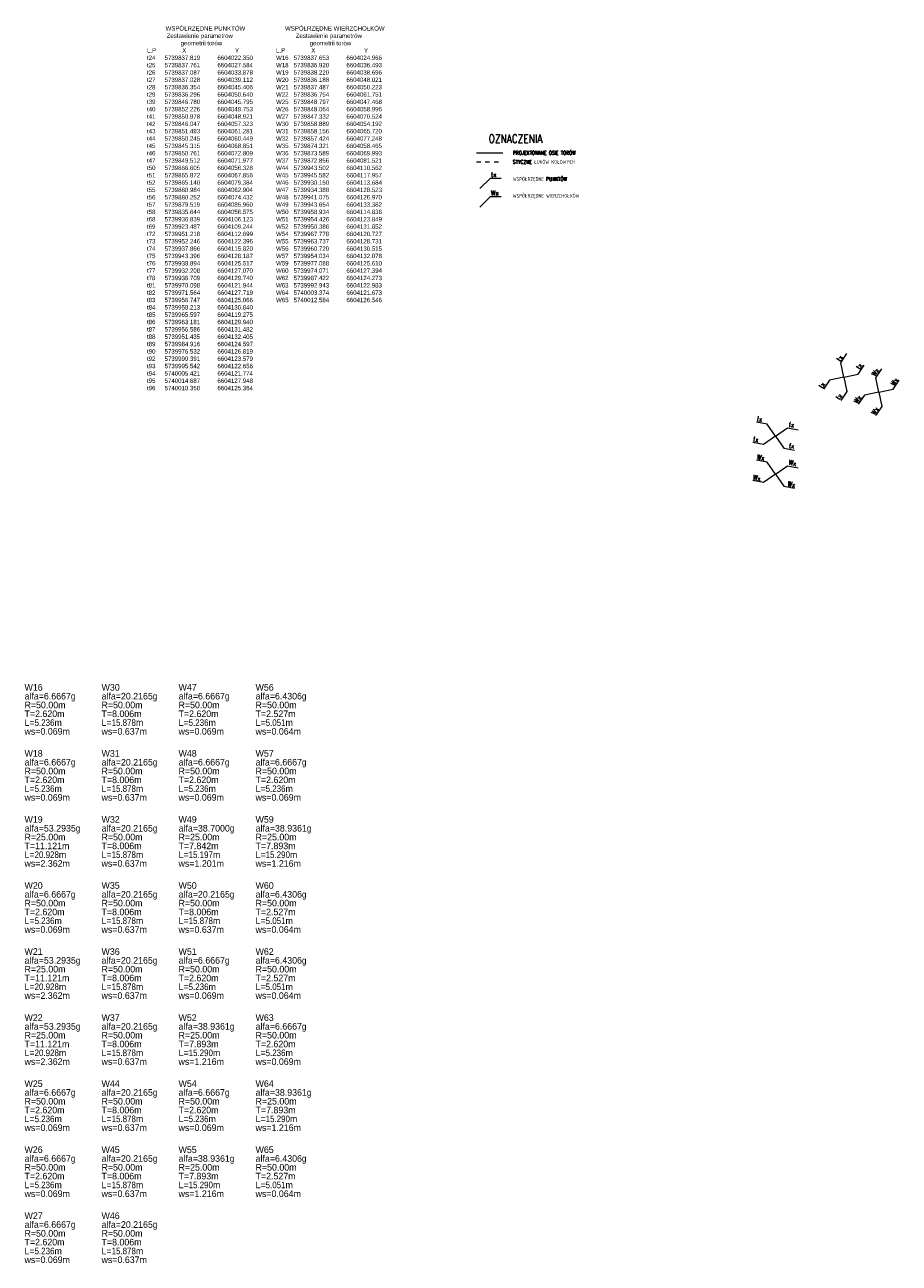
# Model space of a CAD drawing. Header units: metres. Extents: x 6603820 to 6605007, y 5739589 to 5740029.
# Tile 4 of 4: x 6604808 to 6605007, y 5739589 to 5739870. Entities that reach past the tile are written whole.
import ezdxf

# ---------------------------------------------------------------- set-up
doc = ezdxf.new("R2010")
doc.units = ezdxf.units.M
doc.linetypes.add('4002', pattern=[2, 1, -1])
doc.linetypes.add('DASHDOT2', pattern=[0.5, 0.25, -0.125, 0, -0.125])
for name, color, linetype, lineweight in [('Opis', 7, 'Continuous', 13), ('Osie_torów', 10, 'DASHDOT2', 15), ('styczne łuków kołowych', 7, '4002', 9), ('Tabelka', 7, 'Continuous', 25), ('wsp Osi Torów', 5, 'Continuous', 13), ('wsp wierzch', 7, 'Continuous', 20)]:
    doc.layers.add(name, color=color, linetype=linetype, lineweight=lineweight)
doc.styles.add('Style-CHAR_FAST_FONT', font='CHAR_FAST_FONT.shx')
doc.styles.add('tabelka', font='simplex.shx')
doc.styles.add('WSP', font='txt.shx', dxfattribs={"width": 0.8})

# ---------------------------------------------------------------- blocks, each defined once
blk = doc.blocks.new('Wsp-pg50(s)')
for p, q in [((0, 0), (315, 315)), ((315, 315), (645, 315))]:
    blk.add_line(p, q)
at = {"style": 'WSP', "width": 0.8}
blk.add_attdef('WSP', (330, 352), '', height=150, dxfattribs=at)

msp = doc.modelspace()

# ---------------------------------------------------------------- linework, layer by layer
at = {"layer": 'Osie_torów', "linetype": 'Continuous', "ltscale": 0.05}
msp.add_lwpolyline([(6604910.911, 5739840.906), (6604916.911, 5739840.906)], dxfattribs=at)
at = {"layer": 'styczne łuków kołowych'}
msp.add_lwpolyline([(6604910.911, 5739838.839), (6604916.911, 5739838.839)], dxfattribs=at)

# ---------------------------------------------------------------- block references
at = {"layer": 'wsp Osi Torów', "color": 1, "xscale": 0.007500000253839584, "yscale": 0.007500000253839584, "zscale": 0.007500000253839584}
msp.add_blockref('Wsp-pg50(s)', (6604911.708, 5739832.789), dxfattribs=at).add_auto_attribs({'WSP': 'tx'})
at = {"layer": 'wsp Osi Torów', "color": 1}
for p, xscale, yscale, zscale, rotation in [((6604994.392, 5739789.969), 0.00750000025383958, 0.00750000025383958, 0.00750000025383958, 56.32769498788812), ((6604978.865, 5739776.577), 0.007500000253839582, 0.007500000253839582, 0.007500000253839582, 349.5573436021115)]:
    msp.add_blockref('Wsp-pg50(s)', p, dxfattribs=dict(at, xscale=xscale, yscale=yscale, zscale=zscale, rotation=rotation)).add_auto_attribs({'WSP': 'tx'})
ref = msp.add_blockref('Wsp-pg50(s)', (6604994.392, 5739789.969), dxfattribs=dict(at, xscale=-0.007500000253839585, yscale=0.007500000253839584, zscale=0.007500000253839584, rotation=236.327694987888))
ref.add_attrib('WSP', 'tx', (6604997.989, 5739791.648), dxfattribs={"layer": '0', "height": 1.125, "rotation": 56.32769, "style": 'WSP', "width": 0.8})
ref = msp.add_blockref('Wsp-pg50(s)', (6604994.392, 5739789.969), dxfattribs=dict(at, xscale=-0.00750000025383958, yscale=0.007500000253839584, zscale=0.007500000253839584, rotation=56.32769498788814))
ref.add_attrib('WSP', 'tx', (6604989.522, 5739787.337), dxfattribs={"layer": '0', "height": 1.125, "rotation": 56.32769, "style": 'WSP', "width": 0.8})
ref = msp.add_blockref('Wsp-pg50(s)', (6604994.392, 5739789.969), dxfattribs=dict(at, xscale=0.007500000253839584, yscale=0.007500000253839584, zscale=0.007500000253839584, rotation=236.327694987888))
ref.add_attrib('WSP', 'tx', (6604993.397, 5739784.755), dxfattribs={"layer": '0', "height": 1.125, "rotation": 56.3277, "style": 'WSP', "width": 0.8})
ref = msp.add_blockref('Wsp-pg50(s)', (6604978.865, 5739776.577), dxfattribs=dict(at, xscale=-0.007500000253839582, yscale=0.007500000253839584, zscale=0.007500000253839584, rotation=349.5573436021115))
ref.add_attrib('WSP', 'tx', (6604974.525, 5739780.014), dxfattribs={"layer": '0', "height": 1.125, "rotation": 349.55734, "style": 'WSP', "width": 0.8})
ref = msp.add_blockref('Wsp-pg50(s)', (6604978.865, 5739776.577), dxfattribs=dict(at, xscale=0.007500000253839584, yscale=0.007500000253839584, zscale=0.007500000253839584, rotation=169.5573436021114))
ref.add_attrib('WSP', 'tx', (6604973.681, 5739775.434), dxfattribs={"layer": '0', "height": 1.125, "rotation": 349.55734, "style": 'WSP', "width": 0.8})
ref = msp.add_blockref('Wsp-pg50(s)', (6604978.865, 5739776.577), dxfattribs=dict(at, xscale=-0.007500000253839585, yscale=0.007500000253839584, zscale=0.007500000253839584, rotation=169.5573436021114))
ref.add_attrib('WSP', 'tx', (6604981.826, 5739773.933), dxfattribs={"layer": '0', "height": 1.125, "rotation": 349.55734, "style": 'WSP', "width": 0.8})
at = {"layer": 'wsp wierzch', "xscale": 0.007500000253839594, "yscale": 0.007500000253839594, "zscale": 0.007500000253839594}
msp.add_blockref('Wsp-pg50(s)', (6604911.708, 5739828.602), dxfattribs=at).add_auto_attribs({'WSP': 'Wx'})
at = {"layer": 'wsp wierzch'}
for p, xscale, yscale, zscale, rotation in [((6605002.336, 5739786.56), 0.007500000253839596, 0.007500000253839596, 0.007500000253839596, 56.32769499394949), ((6604978.865, 5739767.931), 0.007500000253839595, 0.007500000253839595, 0.007500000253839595, 349.5573436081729)]:
    msp.add_blockref('Wsp-pg50(s)', p, dxfattribs=dict(at, xscale=xscale, yscale=yscale, zscale=zscale, rotation=rotation)).add_auto_attribs({'WSP': 'Wx'})
ref = msp.add_blockref('Wsp-pg50(s)', (6605002.336, 5739786.56), dxfattribs=dict(at, xscale=-0.007500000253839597, yscale=0.007500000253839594, zscale=0.007500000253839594, rotation=236.3276949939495))
ref.add_attrib('WSP', 'Wx', (6605005.859, 5739787.912), dxfattribs={"layer": '0', "height": 1.125, "rotation": 56.32769, "style": 'WSP', "width": 0.8})
ref = msp.add_blockref('Wsp-pg50(s)', (6605002.336, 5739786.56), dxfattribs=dict(at, xscale=-0.007500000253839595, yscale=0.007500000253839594, zscale=0.007500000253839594, rotation=56.32769499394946))
ref.add_attrib('WSP', 'Wx', (6604997.495, 5739783.923), dxfattribs={"layer": '0', "height": 1.125, "rotation": 56.32769, "style": 'WSP', "width": 0.8})
ref = msp.add_blockref('Wsp-pg50(s)', (6605002.336, 5739786.56), dxfattribs=dict(at, xscale=0.007500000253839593, yscale=0.007500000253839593, zscale=0.007500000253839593, rotation=236.3276949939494))
ref.add_attrib('WSP', 'Wx', (6605001.447, 5739781.29), dxfattribs={"layer": '0', "height": 1.125, "rotation": 56.3277, "style": 'WSP', "width": 0.8})
ref = msp.add_blockref('Wsp-pg50(s)', (6604978.865, 5739767.931), dxfattribs=dict(at, xscale=-0.007500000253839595, yscale=0.007500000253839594, zscale=0.007500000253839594, rotation=349.5573436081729))
ref.add_attrib('WSP', 'Wx', (6604974.533, 5739771.34), dxfattribs={"layer": '0', "height": 1.125, "rotation": 349.55734, "style": 'WSP', "width": 0.8})
ref = msp.add_blockref('Wsp-pg50(s)', (6604978.865, 5739767.931), dxfattribs=dict(at, xscale=0.007500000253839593, yscale=0.007500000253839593, zscale=0.007500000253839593, rotation=169.5573436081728))
ref.add_attrib('WSP', 'Wx', (6604973.672, 5739766.67), dxfattribs={"layer": '0', "height": 1.125, "rotation": 349.55734, "style": 'WSP', "width": 0.8})
ref = msp.add_blockref('Wsp-pg50(s)', (6604978.865, 5739767.931), dxfattribs=dict(at, xscale=-0.007500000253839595, yscale=0.007500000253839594, zscale=0.007500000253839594, rotation=169.5573436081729))
ref.add_attrib('WSP', 'Wx', (6604981.497, 5739765.228), dxfattribs={"layer": '0', "height": 1.125, "rotation": 349.55734, "style": 'WSP', "width": 0.8})

# ---------------------------------------------------------------- texts
at = {"layer": 'Opis', "linetype": 'Continuous', "lineweight": 13, "char_height": 1.5, "attachment_point": 4, "line_spacing_factor": 0.8, "style": 'Style-CHAR_FAST_FONT'}
for s, insert in [('W{\\Fchar_fast_font|c238;16}\\Palfa={\\Fchar_fast_font|c238;6.6667\\A1;\\Fchar_fast_font|c0;\\W0.9;g}\\PR={\\Fchar_fast_font|c238;5}0.00m\\PT={\\Fchar_fast_font|c238;2.620}m\\PL={\\A1;\\Fchar_fast_font|c238;\\W0.9;5.236}m\\Pws=0.{\\Fchar_fast_font|c238;069}m', (6604808.224, 5739714.507)), ('W{\\Fchar_fast_font|c238;30}\\Palfa={\\Fchar_fast_font|c238;20.2165\\A1;\\Fchar_fast_font|c0;\\W0.9;g}\\PR={\\Fchar_fast_font|c238;5}0.00m\\PT={\\Fchar_fast_font|c238;8.006}m\\PL={\\A1;\\Fchar_fast_font|c238;\\W0.9;15.878}m\\Pws=0.{\\Fchar_fast_font|c238;637}m', (6604825.724, 5739714.507)), ('W{\\Fchar_fast_font|c238;47}\\Palfa={\\Fchar_fast_font|c238;6.6667\\A1;\\Fchar_fast_font|c0;\\W0.9;g}\\PR={\\Fchar_fast_font|c238;5}0.00m\\PT={\\Fchar_fast_font|c238;2.620}m\\PL={\\A1;\\Fchar_fast_font|c238;\\W0.9;5.236}m\\Pws=0.{\\Fchar_fast_font|c238;069}m', (6604843.224, 5739714.507)), ('W{\\Fchar_fast_font|c238;56}\\Palfa={\\Fchar_fast_font|c238;6.4306\\A1;\\Fchar_fast_font|c0;\\W0.9;g}\\PR={\\Fchar_fast_font|c238;5}0.00m\\PT={\\Fchar_fast_font|c238;2.527}m\\PL={\\A1;\\Fchar_fast_font|c238;\\W0.9;5.051}m\\Pws=0.{\\Fchar_fast_font|c238;064}m', (6604860.724, 5739714.507)), ('W{\\Fchar_fast_font|c238;18}\\Palfa={\\Fchar_fast_font|c238;6.6667\\A1;\\Fchar_fast_font|c0;\\W0.9;g}\\PR={\\Fchar_fast_font|c238;5}0.00m\\PT={\\Fchar_fast_font|c238;2.620}m\\PL={\\A1;\\Fchar_fast_font|c238;\\W0.9;5.236}m\\Pws=0.{\\Fchar_fast_font|c238;069}m', (6604808.224, 5739699.507)), ('W{\\Fchar_fast_font|c238;31}\\Palfa={\\Fchar_fast_font|c238;20.2165\\A1;\\Fchar_fast_font|c0;\\W0.9;g}\\PR={\\Fchar_fast_font|c238;5}0.00m\\PT={\\Fchar_fast_font|c238;8.006}m\\PL={\\A1;\\Fchar_fast_font|c238;\\W0.9;15.878}m\\Pws=0.{\\Fchar_fast_font|c238;637}m', (6604825.724, 5739699.507)), ('W{\\Fchar_fast_font|c238;48}\\Palfa={\\Fchar_fast_font|c238;6.6667\\A1;\\Fchar_fast_font|c0;\\W0.9;g}\\PR={\\Fchar_fast_font|c238;5}0.00m\\PT={\\Fchar_fast_font|c238;2.620}m\\PL={\\A1;\\Fchar_fast_font|c238;\\W0.9;5.236}m\\Pws=0.{\\Fchar_fast_font|c238;069}m', (6604843.224, 5739699.507)), ('W{\\Fchar_fast_font|c238;57}\\Palfa={\\Fchar_fast_font|c238;6.6667\\A1;\\Fchar_fast_font|c0;\\W0.9;g}\\PR={\\Fchar_fast_font|c238;5}0.00m\\PT={\\Fchar_fast_font|c238;2.620}m\\PL={\\A1;\\Fchar_fast_font|c238;\\W0.9;5.236}m\\Pws=0.{\\Fchar_fast_font|c238;069}m', (6604860.724, 5739699.507)), ('W{\\Fchar_fast_font|c238;19}\\Palfa={\\Fchar_fast_font|c238;53.2935\\A1;\\Fchar_fast_font|c0;\\W0.9;g}\\PR={\\Fchar_fast_font|c238;25}.00m\\PT={\\Fchar_fast_font|c238;11.121}m\\PL={\\A1;\\Fchar_fast_font|c238;\\W0.9;20.928}m\\Pws={\\Fchar_fast_font|c238;2.362}m', (6604808.224, 5739684.507)), ('W{\\Fchar_fast_font|c238;32}\\Palfa={\\Fchar_fast_font|c238;20.2165\\A1;\\Fchar_fast_font|c0;\\W0.9;g}\\PR={\\Fchar_fast_font|c238;5}0.00m\\PT={\\Fchar_fast_font|c238;8.006}m\\PL={\\A1;\\Fchar_fast_font|c238;\\W0.9;15.878}m\\Pws=0.{\\Fchar_fast_font|c238;637}m', (6604825.724, 5739684.507)), ('W{\\Fchar_fast_font|c238;49}\\Palfa={\\Fchar_fast_font|c238;38.7000\\A1;\\Fchar_fast_font|c0;\\W0.9;g}\\PR={\\Fchar_fast_font|c238;25}.00m\\PT={\\Fchar_fast_font|c238;7.842}m\\PL={\\A1;\\Fchar_fast_font|c238;\\W0.9;15.197}m\\Pws={\\Fchar_fast_font|c238;1.201}m', (6604843.224, 5739684.507)), ('W{\\Fchar_fast_font|c238;20}\\Palfa={\\Fchar_fast_font|c238;6.6667\\A1;\\Fchar_fast_font|c0;\\W0.9;g}\\PR={\\Fchar_fast_font|c238;5}0.00m\\PT={\\Fchar_fast_font|c238;2.620}m\\PL={\\A1;\\Fchar_fast_font|c238;\\W0.9;5.236}m\\Pws=0.{\\Fchar_fast_font|c238;069}m', (6604808.224, 5739669.507)), ('W{\\Fchar_fast_font|c238;35}\\Palfa={\\Fchar_fast_font|c238;20.2165\\A1;\\Fchar_fast_font|c0;\\W0.9;g}\\PR={\\Fchar_fast_font|c238;5}0.00m\\PT={\\Fchar_fast_font|c238;8.006}m\\PL={\\A1;\\Fchar_fast_font|c238;\\W0.9;15.878}m\\Pws=0.{\\Fchar_fast_font|c238;637}m', (6604825.724, 5739669.507)), ('W{\\Fchar_fast_font|c238;50}\\Palfa={\\Fchar_fast_font|c238;20.2165\\A1;\\Fchar_fast_font|c0;\\W0.9;g}\\PR={\\Fchar_fast_font|c238;5}0.00m\\PT={\\Fchar_fast_font|c238;8.006}m\\PL={\\A1;\\Fchar_fast_font|c238;\\W0.9;15.878}m\\Pws=0.{\\Fchar_fast_font|c238;637}m', (6604843.224, 5739669.507)), ('W{\\Fchar_fast_font|c238;60}\\Palfa={\\Fchar_fast_font|c238;6.4306\\A1;\\Fchar_fast_font|c0;\\W0.9;g}\\PR={\\Fchar_fast_font|c238;5}0.00m\\PT={\\Fchar_fast_font|c238;2.527}m\\PL={\\A1;\\Fchar_fast_font|c238;\\W0.9;5.051}m\\Pws=0.{\\Fchar_fast_font|c238;064}m', (6604860.724, 5739669.507)), ('W{\\Fchar_fast_font|c238;21}\\Palfa={\\Fchar_fast_font|c238;53.2935\\A1;\\Fchar_fast_font|c0;\\W0.9;g}\\PR={\\Fchar_fast_font|c238;25}.00m\\PT={\\Fchar_fast_font|c238;11.121}m\\PL={\\A1;\\Fchar_fast_font|c238;\\W0.9;20.928}m\\Pws={\\Fchar_fast_font|c238;2.362}m', (6604808.224, 5739654.507)), ('W{\\Fchar_fast_font|c238;36}\\Palfa={\\Fchar_fast_font|c238;20.2165\\A1;\\Fchar_fast_font|c0;\\W0.9;g}\\PR={\\Fchar_fast_font|c238;5}0.00m\\PT={\\Fchar_fast_font|c238;8.006}m\\PL={\\A1;\\Fchar_fast_font|c238;\\W0.9;15.878}m\\Pws=0.{\\Fchar_fast_font|c238;637}m', (6604825.724, 5739654.507)), ('W{\\Fchar_fast_font|c238;51}\\Palfa={\\Fchar_fast_font|c238;6.6667\\A1;\\Fchar_fast_font|c0;\\W0.9;g}\\PR={\\Fchar_fast_font|c238;5}0.00m\\PT={\\Fchar_fast_font|c238;2.620}m\\PL={\\A1;\\Fchar_fast_font|c238;\\W0.9;5.236}m\\Pws=0.{\\Fchar_fast_font|c238;069}m', (6604843.224, 5739654.507)), ('W{\\Fchar_fast_font|c238;62}\\Palfa={\\Fchar_fast_font|c238;6.4306\\A1;\\Fchar_fast_font|c0;\\W0.9;g}\\PR={\\Fchar_fast_font|c238;5}0.00m\\PT={\\Fchar_fast_font|c238;2.527}m\\PL={\\A1;\\Fchar_fast_font|c238;\\W0.9;5.051}m\\Pws=0.{\\Fchar_fast_font|c238;064}m', (6604860.724, 5739654.507)), ('W{\\Fchar_fast_font|c238;22}\\Palfa={\\Fchar_fast_font|c238;53.2935\\A1;\\Fchar_fast_font|c0;\\W0.9;g}\\PR={\\Fchar_fast_font|c238;25}.00m\\PT={\\Fchar_fast_font|c238;11.121}m\\PL={\\A1;\\Fchar_fast_font|c238;\\W0.9;20.928}m\\Pws={\\Fchar_fast_font|c238;2.362}m', (6604808.224, 5739639.507)), ('W{\\Fchar_fast_font|c238;37}\\Palfa={\\Fchar_fast_font|c238;20.2165\\A1;\\Fchar_fast_font|c0;\\W0.9;g}\\PR={\\Fchar_fast_font|c238;5}0.00m\\PT={\\Fchar_fast_font|c238;8.006}m\\PL={\\A1;\\Fchar_fast_font|c238;\\W0.9;15.878}m\\Pws=0.{\\Fchar_fast_font|c238;637}m', (6604825.724, 5739639.507)), ('W{\\Fchar_fast_font|c238;52}\\Palfa={\\Fchar_fast_font|c238;38.9361\\A1;\\Fchar_fast_font|c0;\\W0.9;g}\\PR={\\Fchar_fast_font|c238;25}.00m\\PT={\\Fchar_fast_font|c238;7.893}m\\PL={\\A1;\\Fchar_fast_font|c238;\\W0.9;15.290}m\\Pws={\\Fchar_fast_font|c238;1.216}m', (6604843.224, 5739639.507)), ('W{\\Fchar_fast_font|c238;63}\\Palfa={\\Fchar_fast_font|c238;6.6667\\A1;\\Fchar_fast_font|c0;\\W0.9;g}\\PR={\\Fchar_fast_font|c238;5}0.00m\\PT={\\Fchar_fast_font|c238;2.620}m\\PL={\\A1;\\Fchar_fast_font|c238;\\W0.9;5.236}m\\Pws=0.{\\Fchar_fast_font|c238;069}m', (6604860.724, 5739639.507)), ('W{\\Fchar_fast_font|c238;25}\\Palfa={\\Fchar_fast_font|c238;6.6667\\A1;\\Fchar_fast_font|c0;\\W0.9;g}\\PR={\\Fchar_fast_font|c238;5}0.00m\\PT={\\Fchar_fast_font|c238;2.620}m\\PL={\\A1;\\Fchar_fast_font|c238;\\W0.9;5.236}m\\Pws=0.{\\Fchar_fast_font|c238;069}m', (6604808.224, 5739624.507)), ('W{\\Fchar_fast_font|c238;44}\\Palfa={\\Fchar_fast_font|c238;20.2165\\A1;\\Fchar_fast_font|c0;\\W0.9;g}\\PR={\\Fchar_fast_font|c238;5}0.00m\\PT={\\Fchar_fast_font|c238;8.006}m\\PL={\\A1;\\Fchar_fast_font|c238;\\W0.9;15.878}m\\Pws=0.{\\Fchar_fast_font|c238;637}m', (6604825.724, 5739624.507)), ('W{\\Fchar_fast_font|c238;54}\\Palfa={\\Fchar_fast_font|c238;6.6667\\A1;\\Fchar_fast_font|c0;\\W0.9;g}\\PR={\\Fchar_fast_font|c238;5}0.00m\\PT={\\Fchar_fast_font|c238;2.620}m\\PL={\\A1;\\Fchar_fast_font|c238;\\W0.9;5.236}m\\Pws=0.{\\Fchar_fast_font|c238;069}m', (6604843.224, 5739624.507)), ('W{\\Fchar_fast_font|c238;64}\\Palfa={\\Fchar_fast_font|c238;38.9361\\A1;\\Fchar_fast_font|c0;\\W0.9;g}\\PR={\\Fchar_fast_font|c238;25}.00m\\PT={\\Fchar_fast_font|c238;7.893}m\\PL={\\A1;\\Fchar_fast_font|c238;\\W0.9;15.290}m\\Pws={\\Fchar_fast_font|c238;1.216}m', (6604860.724, 5739624.507)), ('W{\\Fchar_fast_font|c238;26}\\Palfa={\\Fchar_fast_font|c238;6.6667\\A1;\\Fchar_fast_font|c0;\\W0.9;g}\\PR={\\Fchar_fast_font|c238;5}0.00m\\PT={\\Fchar_fast_font|c238;2.620}m\\PL={\\A1;\\Fchar_fast_font|c238;\\W0.9;5.236}m\\Pws=0.{\\Fchar_fast_font|c238;069}m', (6604808.224, 5739609.507)), ('W{\\Fchar_fast_font|c238;45}\\Palfa={\\Fchar_fast_font|c238;20.2165\\A1;\\Fchar_fast_font|c0;\\W0.9;g}\\PR={\\Fchar_fast_font|c238;5}0.00m\\PT={\\Fchar_fast_font|c238;8.006}m\\PL={\\A1;\\Fchar_fast_font|c238;\\W0.9;15.878}m\\Pws=0.{\\Fchar_fast_font|c238;637}m', (6604825.724, 5739609.507)), ('W{\\Fchar_fast_font|c238;55}\\Palfa={\\Fchar_fast_font|c238;38.9361\\A1;\\Fchar_fast_font|c0;\\W0.9;g}\\PR={\\Fchar_fast_font|c238;25}.00m\\PT={\\Fchar_fast_font|c238;7.893}m\\PL={\\A1;\\Fchar_fast_font|c238;\\W0.9;15.290}m\\Pws={\\Fchar_fast_font|c238;1.216}m', (6604843.224, 5739609.507)), ('W{\\Fchar_fast_font|c238;65}\\Palfa={\\Fchar_fast_font|c238;6.4306\\A1;\\Fchar_fast_font|c0;\\W0.9;g}\\PR={\\Fchar_fast_font|c238;5}0.00m\\PT={\\Fchar_fast_font|c238;2.527}m\\PL={\\A1;\\Fchar_fast_font|c238;\\W0.9;5.051}m\\Pws=0.{\\Fchar_fast_font|c238;064}m', (6604860.724, 5739609.507)), ('W{\\Fchar_fast_font|c238;27}\\Palfa={\\Fchar_fast_font|c238;6.6667\\A1;\\Fchar_fast_font|c0;\\W0.9;g}\\PR={\\Fchar_fast_font|c238;5}0.00m\\PT={\\Fchar_fast_font|c238;2.620}m\\PL={\\A1;\\Fchar_fast_font|c238;\\W0.9;5.236}m\\Pws=0.{\\Fchar_fast_font|c238;069}m', (6604808.224, 5739594.507)), ('W{\\Fchar_fast_font|c238;46}\\Palfa={\\Fchar_fast_font|c238;20.2165\\A1;\\Fchar_fast_font|c0;\\W0.9;g}\\PR={\\Fchar_fast_font|c238;5}0.00m\\PT={\\Fchar_fast_font|c238;8.006}m\\PL={\\A1;\\Fchar_fast_font|c238;\\W0.9;15.878}m\\Pws=0.{\\Fchar_fast_font|c238;637}m', (6604825.724, 5739594.507))]:
    msp.add_mtext(s, dxfattribs=dict(at, insert=insert))
at = {"layer": 'Opis', "linetype": 'Continuous', "lineweight": 13, "insert": (6604860.724, 5739684.507), "char_height": 1.5, "width": 14.10742, "attachment_point": 4, "line_spacing_factor": 0.8, "style": 'Style-CHAR_FAST_FONT'}
msp.add_mtext('W{\\Fchar_fast_font|c238;59}\\Palfa={\\Fchar_fast_font|c238;38.9361\\A1;\\Fchar_fast_font|c0;\\W0.9;g}\\PR={\\Fchar_fast_font|c238;25}.00m\\PT={\\Fchar_fast_font|c238;7.893}m\\PL={\\A1;\\Fchar_fast_font|c238;\\W0.9;15.290}m\\Pws={\\Fchar_fast_font|c238;1.216}m', dxfattribs=at)
at = {"layer": 'Tabelka', "ltscale": 5, "style": 'tabelka', "width": 0.8}
msp.add_text('OZNACZENIA', height=1.875, dxfattribs=at).set_placement((6604913.688, 5739843.196))
at = {"layer": 'Tabelka', "lineweight": 18, "ltscale": 5, "style": 'tabelka', "width": 0.75}
msp.add_text('PROJEKTOWANE OSIE TORÓW', height=0.85, dxfattribs=at).set_placement((6604919.176, 5739840.483))
at = {"layer": 'wsp Osi Torów', "insert": (6604836.059, 5739869.678), "char_height": 1, "width": 26.90019, "attachment_point": 1, "rotation": 0, "style": 'Style-CHAR_FAST_FONT'}
msp.add_mtext('\\pxi4.2155;WSPÓŁRZĘDNE PUNKTÓW\\P\\pi4.4774;Zestawienie parametrów \\P\\pi7.644;geometrii torów\\P\\pi0;L.P^I^IX^I^I^IY{\\Fchar_fast_font|c238;\\Pt24^I5739837.819^I6604022.350\\Pt25^I5739837.761^I6604027.584\\Pt26^I5739837.087^I6604033.878\\Pt27^I5739837.028^I6604039.112\\Pt28^I5739836.354^I6604045.406\\Pt29^I5739836.296^I6604050.640\\Pt39^I5739846.780^I6604045.795\\Pt40^I5739852.226^I6604049.753\\Pt41^I5739850.978^I6604048.921\\Pt42^I5739846.047^I6604057.323\\Pt43^I5739851.493^I6604061.281\\Pt44^I5739850.245^I6604060.449\\Pt45^I5739845.315^I6604068.851\\Pt46^I5739850.761^I6604072.809\\Pt47^I5739849.512^I6604071.977\\Pt50^I5739866.605^I6604056.328\\Pt51^I5739865.872^I6604067.856\\Pt52^I5739865.140^I6604079.384\\Pt55^I5739880.984^I6604062.904\\Pt56^I5739880.252^I6604074.432\\Pt57^I5739879.519^I6604085.960\\Pt58^I5739835.644^I6604056.575\\Pt68^I5739936.839^I6604106.123\\Pt69^I5739923.487^I6604109.244\\Pt72^I5739951.218^I6604112.699\\Pt73^I5739952.246^I6604122.396\\Pt74^I5739937.866^I6604115.820\\Pt75^I5739943.396^I6604128.187\\Pt76^I5739938.894^I6604125.517\\Pt77^I5739932.208^I6604127.070\\Pt78^I5739936.709^I6604129.740\\Pt81^I5739970.098^I6604121.944\\Pt82^I5739971.564^I6604127.719\\Pt83^I5739956.747^I6604125.066\\Pt84^I5739958.213^I6604130.840\\Pt85^I5739965.597^I6604119.275\\Pt86^I5739963.181^I6604129.940\\Pt87^I5739956.586^I6604131.482\\Pt88^I5739951.435^I6604132.405\\Pt89^I5739984.916^I6604124.597\\Pt90^I5739976.532^I6604126.819\\Pt92^I5739990.391^I6604123.579\\Pt93^I5739995.542^I6604122.656\\Pt94^I5740005.421^I6604121.774\\Pt95^I5740014.687^I6604127.948\\Pt96^I5740010.350^I6604125.364}', dxfattribs=at)
at = {"layer": 'wsp wierzch', "lineweight": 18, "ltscale": 5, "style": 'tabelka', "width": 0.75}
for s, p in [('STYCZNE ŁUKÓW KOŁOWYCH', (6604919.176, 5739838.416)), ('WSPÓŁRZĘDNE PUNKTÓW', (6604919.176, 5739834.544)), ('WSPÓŁRZĘDNE WIERZCHOŁKÓW', (6604919.176, 5739830.74))]:
    msp.add_text(s, height=0.85, dxfattribs=at).set_placement(p)
at = {"layer": 'wsp wierzch', "insert": (6604865.375, 5739869.678), "char_height": 1, "width": 27.05, "attachment_point": 1, "rotation": 0, "style": 'Style-CHAR_FAST_FONT'}
msp.add_mtext('\\pxi2.0488;WSPÓŁRZĘDNE WIERZCHOŁKÓW\\P\\pi4.4774;Zestawienie parametrów \\P\\pi7.644;geometrii torów\\P\\pi0;L.P^I^IX^I^I^IY{\\Fchar_fast_font|c238;\\PW16^I5739837.653^I6604024.966\\PW18^I5739836.920^I6604036.493\\PW19^I5739838.220^I6604038.696\\PW20^I5739836.188^I6604048.021\\PW21^I5739837.487^I6604050.223\\PW22^I5739836.754^I6604061.751\\PW25^I5739848.797^I6604047.468\\PW26^I5739848.064^I6604058.996\\PW27^I5739847.332^I6604070.524\\PW30^I5739858.889^I6604054.192\\PW31^I5739858.156^I6604065.720\\PW32^I5739857.424^I6604077.248\\PW35^I5739874.321^I6604058.465\\PW36^I5739873.589^I6604069.993\\PW37^I5739872.856^I6604081.521\\PW44^I5739943.502^I6604110.562\\PW45^I5739945.582^I6604117.957\\PW46^I5739930.150^I6604113.684\\PW47^I5739934.388^I6604128.523\\PW48^I5739941.075^I6604126.970\\PW49^I5739943.654^I6604133.382\\PW50^I5739958.934^I6604114.836\\PW51^I5739954.426^I6604123.849\\PW52^I5739950.386^I6604131.852\\PW54^I5739967.778^I6604120.727\\PW55^I5739963.737^I6604128.731\\PW56^I5739960.720^I6604130.515\\PW57^I5739954.034^I6604132.078\\PW59^I5739977.088^I6604125.610\\PW60^I5739974.071^I6604127.394\\PW62^I5739987.422^I6604124.273\\PW63^I5739992.943^I6604122.983\\PW64^I5740003.374^I6604121.673\\PW65^I5740012.584^I6604126.546}', dxfattribs=at)

doc.saveas('drawing.dxf')
